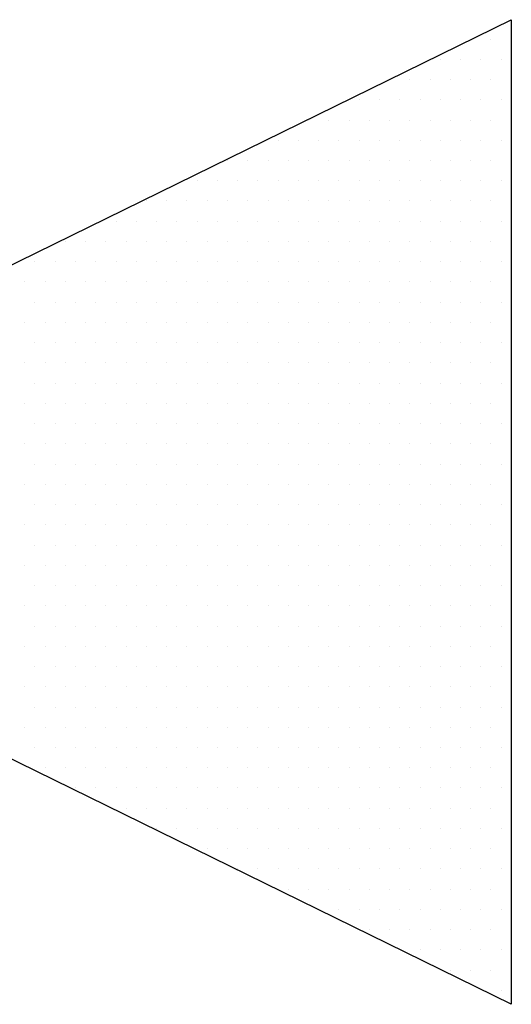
# Model space of a CAD drawing. Header units: millimetres. Extents: x 472 to 1299, y 510 to 798.
# Tile 9 of 69: x 608.37 to 609.87, y 577.23 to 580.24. Entities that reach past the tile are written whole.
import ezdxf
from ezdxf.enums import TextEntityAlignment as Align

# ---------------------------------------------------------------- set-up
doc = ezdxf.new("R2010")
doc.units = ezdxf.units.MM
doc.header["$LTSCALE"] = 4
doc.layers.add('ARMATURA', color=7, linetype='Continuous')
doc.layers.add('KKS_1', color=7, linetype='Continuous', lineweight=5)
doc.styles.get("Standard").update_dxf_attribs({"font": 'ISOCP.SHX'})

# ---------------------------------------------------------------- blocks, each defined once
blk = doc.blocks.new('*X17')
at = {"color": 0, "linetype": 'Continuous'}
for p, q in [((-3.09375, 1.4375), (-3.09375, 1.4375)), ((-3.03125, 1.4375), (-3.03125, 1.4375)), ((-3.0625, 1.375), (-3.0625, 1.375)), ((-3, 1.375), (-3, 1.375)), ((-2.9375, 1.375), (-2.9375, 1.375)), ((-2.875, 1.375), (-2.875, 1.375)), ((-3.09375, 1.3125), (-3.09375, 1.3125)), ((-3.03125, 1.3125), (-3.03125, 1.3125)), ((-2.96875, 1.3125), (-2.96875, 1.3125)), ((-2.90625, 1.3125), (-2.90625, 1.3125)), ((-2.84375, 1.3125), (-2.84375, 1.3125)), ((-2.78125, 1.3125), (-2.78125, 1.3125)), ((-2.71875, 1.3125), (-2.71875, 1.3125)), ((-3.0625, 1.25), (-3.0625, 1.25)), ((-3, 1.25), (-3, 1.25)), ((-2.9375, 1.25), (-2.9375, 1.25)), ((-2.875, 1.25), (-2.875, 1.25)), ((-2.8125, 1.25), (-2.8125, 1.25)), ((-2.75, 1.25), (-2.75, 1.25)), ((-2.6875, 1.25), (-2.6875, 1.25)), ((-2.625, 1.25), (-2.625, 1.25)), ((-3.09375, 1.1875), (-3.09375, 1.1875)), ((-3.03125, 1.1875), (-3.03125, 1.1875)), ((-2.96875, 1.1875), (-2.96875, 1.1875)), ((-2.90625, 1.1875), (-2.90625, 1.1875)), ((-2.84375, 1.1875), (-2.84375, 1.1875)), ((-2.78125, 1.1875), (-2.78125, 1.1875)), ((-2.71875, 1.1875), (-2.71875, 1.1875)), ((-2.65625, 1.1875), (-2.65625, 1.1875)), ((-2.59375, 1.1875), (-2.59375, 1.1875)), ((-2.53125, 1.1875), (-2.53125, 1.1875)), ((-2.46875, 1.1875), (-2.46875, 1.1875)), ((-3.0625, 1.125), (-3.0625, 1.125)), ((-3, 1.125), (-3, 1.125)), ((-2.9375, 1.125), (-2.9375, 1.125)), ((-2.875, 1.125), (-2.875, 1.125)), ((-2.8125, 1.125), (-2.8125, 1.125)), ((-2.75, 1.125), (-2.75, 1.125)), ((-2.6875, 1.125), (-2.6875, 1.125)), ((-2.625, 1.125), (-2.625, 1.125)), ((-2.5625, 1.125), (-2.5625, 1.125)), ((-2.5, 1.125), (-2.5, 1.125)), ((-2.4375, 1.125), (-2.4375, 1.125)), ((-2.375, 1.125), (-2.375, 1.125)), ((-3.09375, 1.0625), (-3.09375, 1.0625)), ((-3.03125, 1.0625), (-3.03125, 1.0625)), ((-2.96875, 1.0625), (-2.96875, 1.0625)), ((-2.90625, 1.0625), (-2.90625, 1.0625)), ((-2.84375, 1.0625), (-2.84375, 1.0625)), ((-2.78125, 1.0625), (-2.78125, 1.0625)), ((-2.71875, 1.0625), (-2.71875, 1.0625)), ((-2.65625, 1.0625), (-2.65625, 1.0625)), ((-2.59375, 1.0625), (-2.59375, 1.0625)), ((-2.53125, 1.0625), (-2.53125, 1.0625)), ((-2.46875, 1.0625), (-2.46875, 1.0625)), ((-2.40625, 1.0625), (-2.40625, 1.0625)), ((-2.34375, 1.0625), (-2.34375, 1.0625)), ((-2.28125, 1.0625), (-2.28125, 1.0625)), ((-2.21875, 1.0625), (-2.21875, 1.0625)), ((-3.0625, 1), (-3.0625, 1)), ((-3, 1), (-3, 1)), ((-2.9375, 1), (-2.9375, 1)), ((-2.875, 1), (-2.875, 1)), ((-2.8125, 1), (-2.8125, 1)), ((-2.75, 1), (-2.75, 1)), ((-2.6875, 1), (-2.6875, 1)), ((-2.625, 1), (-2.625, 1)), ((-2.5625, 1), (-2.5625, 1)), ((-2.5, 1), (-2.5, 1)), ((-2.4375, 1), (-2.4375, 1)), ((-2.375, 1), (-2.375, 1)), ((-2.3125, 1), (-2.3125, 1)), ((-2.25, 1), (-2.25, 1)), ((-2.1875, 1), (-2.1875, 1)), ((-2.125, 1), (-2.125, 1)), ((-3.09375, 0.9375), (-3.09375, 0.9375)), ((-3.03125, 0.9375), (-3.03125, 0.9375)), ((-2.96875, 0.9375), (-2.96875, 0.9375)), ((-2.90625, 0.9375), (-2.90625, 0.9375)), ((-2.84375, 0.9375), (-2.84375, 0.9375)), ((-2.78125, 0.9375), (-2.78125, 0.9375)), ((-2.71875, 0.9375), (-2.71875, 0.9375)), ((-2.65625, 0.9375), (-2.65625, 0.9375)), ((-2.59375, 0.9375), (-2.59375, 0.9375)), ((-2.53125, 0.9375), (-2.53125, 0.9375)), ((-2.46875, 0.9375), (-2.46875, 0.9375)), ((-2.40625, 0.9375), (-2.40625, 0.9375)), ((-2.34375, 0.9375), (-2.34375, 0.9375)), ((-2.28125, 0.9375), (-2.28125, 0.9375)), ((-2.21875, 0.9375), (-2.21875, 0.9375)), ((-2.15625, 0.9375), (-2.15625, 0.9375)), ((-2.09375, 0.9375), (-2.09375, 0.9375)), ((-2.03125, 0.9375), (-2.03125, 0.9375)), ((-1.96875, 0.9375), (-1.96875, 0.9375)), ((-3.0625, 0.875), (-3.0625, 0.875)), ((-3, 0.875), (-3, 0.875)), ((-2.9375, 0.875), (-2.9375, 0.875)), ((-2.875, 0.875), (-2.875, 0.875)), ((-2.8125, 0.875), (-2.8125, 0.875)), ((-2.75, 0.875), (-2.75, 0.875)), ((-2.6875, 0.875), (-2.6875, 0.875)), ((-2.625, 0.875), (-2.625, 0.875)), ((-2.5625, 0.875), (-2.5625, 0.875)), ((-2.5, 0.875), (-2.5, 0.875)), ((-2.4375, 0.875), (-2.4375, 0.875)), ((-2.375, 0.875), (-2.375, 0.875)), ((-2.3125, 0.875), (-2.3125, 0.875)), ((-2.25, 0.875), (-2.25, 0.875)), ((-2.1875, 0.875), (-2.1875, 0.875)), ((-2.125, 0.875), (-2.125, 0.875)), ((-2.0625, 0.875), (-2.0625, 0.875)), ((-2, 0.875), (-2, 0.875)), ((-1.9375, 0.875), (-1.9375, 0.875)), ((-1.875, 0.875), (-1.875, 0.875)), ((-3.09375, 0.8125), (-3.09375, 0.8125)), ((-3.03125, 0.8125), (-3.03125, 0.8125)), ((-2.96875, 0.8125), (-2.96875, 0.8125)), ((-2.90625, 0.8125), (-2.90625, 0.8125)), ((-2.84375, 0.8125), (-2.84375, 0.8125)), ((-2.78125, 0.8125), (-2.78125, 0.8125)), ((-2.71875, 0.8125), (-2.71875, 0.8125)), ((-2.65625, 0.8125), (-2.65625, 0.8125)), ((-2.59375, 0.8125), (-2.59375, 0.8125)), ((-2.53125, 0.8125), (-2.53125, 0.8125)), ((-2.46875, 0.8125), (-2.46875, 0.8125)), ((-2.40625, 0.8125), (-2.40625, 0.8125)), ((-2.34375, 0.8125), (-2.34375, 0.8125)), ((-2.28125, 0.8125), (-2.28125, 0.8125)), ((-2.21875, 0.8125), (-2.21875, 0.8125)), ((-2.15625, 0.8125), (-2.15625, 0.8125)), ((-2.09375, 0.8125), (-2.09375, 0.8125)), ((-2.03125, 0.8125), (-2.03125, 0.8125)), ((-1.96875, 0.8125), (-1.96875, 0.8125)), ((-1.90625, 0.8125), (-1.90625, 0.8125)), ((-1.84375, 0.8125), (-1.84375, 0.8125)), ((-1.78125, 0.8125), (-1.78125, 0.8125)), ((-1.71875, 0.8125), (-1.71875, 0.8125)), ((-3.0625, 0.75), (-3.0625, 0.75)), ((-3, 0.75), (-3, 0.75)), ((-2.9375, 0.75), (-2.9375, 0.75)), ((-2.875, 0.75), (-2.875, 0.75)), ((-2.8125, 0.75), (-2.8125, 0.75)), ((-2.75, 0.75), (-2.75, 0.75)), ((-2.6875, 0.75), (-2.6875, 0.75)), ((-2.625, 0.75), (-2.625, 0.75)), ((-2.5625, 0.75), (-2.5625, 0.75)), ((-2.5, 0.75), (-2.5, 0.75)), ((-2.4375, 0.75), (-2.4375, 0.75)), ((-2.375, 0.75), (-2.375, 0.75)), ((-2.3125, 0.75), (-2.3125, 0.75)), ((-2.25, 0.75), (-2.25, 0.75)), ((-2.1875, 0.75), (-2.1875, 0.75)), ((-2.125, 0.75), (-2.125, 0.75)), ((-2.0625, 0.75), (-2.0625, 0.75)), ((-2, 0.75), (-2, 0.75)), ((-1.9375, 0.75), (-1.9375, 0.75)), ((-1.875, 0.75), (-1.875, 0.75)), ((-1.8125, 0.75), (-1.8125, 0.75)), ((-1.75, 0.75), (-1.75, 0.75)), ((-1.6875, 0.75), (-1.6875, 0.75)), ((-1.625, 0.75), (-1.625, 0.75)), ((-3.09375, 0.6875), (-3.09375, 0.6875)), ((-3.03125, 0.6875), (-3.03125, 0.6875)), ((-2.96875, 0.6875), (-2.96875, 0.6875)), ((-2.90625, 0.6875), (-2.90625, 0.6875)), ((-2.84375, 0.6875), (-2.84375, 0.6875)), ((-2.78125, 0.6875), (-2.78125, 0.6875)), ((-2.71875, 0.6875), (-2.71875, 0.6875)), ((-2.65625, 0.6875), (-2.65625, 0.6875)), ((-2.59375, 0.6875), (-2.59375, 0.6875)), ((-2.53125, 0.6875), (-2.53125, 0.6875)), ((-2.46875, 0.6875), (-2.46875, 0.6875)), ((-2.40625, 0.6875), (-2.40625, 0.6875)), ((-2.34375, 0.6875), (-2.34375, 0.6875)), ((-2.28125, 0.6875), (-2.28125, 0.6875)), ((-2.21875, 0.6875), (-2.21875, 0.6875)), ((-2.15625, 0.6875), (-2.15625, 0.6875)), ((-2.09375, 0.6875), (-2.09375, 0.6875)), ((-2.03125, 0.6875), (-2.03125, 0.6875)), ((-1.96875, 0.6875), (-1.96875, 0.6875)), ((-1.90625, 0.6875), (-1.90625, 0.6875)), ((-1.84375, 0.6875), (-1.84375, 0.6875)), ((-1.78125, 0.6875), (-1.78125, 0.6875)), ((-1.71875, 0.6875), (-1.71875, 0.6875)), ((-1.65625, 0.6875), (-1.65625, 0.6875)), ((-1.59375, 0.6875), (-1.59375, 0.6875)), ((-3.0625, 0.625), (-3.0625, 0.625)), ((-3, 0.625), (-3, 0.625)), ((-2.9375, 0.625), (-2.9375, 0.625)), ((-2.875, 0.625), (-2.875, 0.625)), ((-2.8125, 0.625), (-2.8125, 0.625)), ((-2.75, 0.625), (-2.75, 0.625)), ((-2.6875, 0.625), (-2.6875, 0.625)), ((-2.625, 0.625), (-2.625, 0.625)), ((-2.5625, 0.625), (-2.5625, 0.625)), ((-2.5, 0.625), (-2.5, 0.625)), ((-2.4375, 0.625), (-2.4375, 0.625)), ((-2.375, 0.625), (-2.375, 0.625)), ((-2.3125, 0.625), (-2.3125, 0.625)), ((-2.25, 0.625), (-2.25, 0.625)), ((-2.1875, 0.625), (-2.1875, 0.625)), ((-2.125, 0.625), (-2.125, 0.625)), ((-2.0625, 0.625), (-2.0625, 0.625)), ((-2, 0.625), (-2, 0.625)), ((-1.9375, 0.625), (-1.9375, 0.625)), ((-1.875, 0.625), (-1.875, 0.625)), ((-1.8125, 0.625), (-1.8125, 0.625)), ((-1.75, 0.625), (-1.75, 0.625)), ((-1.6875, 0.625), (-1.6875, 0.625)), ((-1.625, 0.625), (-1.625, 0.625)), ((-3.09375, 0.5625), (-3.09375, 0.5625)), ((-3.03125, 0.5625), (-3.03125, 0.5625)), ((-2.96875, 0.5625), (-2.96875, 0.5625)), ((-2.90625, 0.5625), (-2.90625, 0.5625)), ((-2.84375, 0.5625), (-2.84375, 0.5625)), ((-2.78125, 0.5625), (-2.78125, 0.5625)), ((-2.71875, 0.5625), (-2.71875, 0.5625)), ((-2.65625, 0.5625), (-2.65625, 0.5625)), ((-2.59375, 0.5625), (-2.59375, 0.5625)), ((-2.53125, 0.5625), (-2.53125, 0.5625)), ((-2.46875, 0.5625), (-2.46875, 0.5625)), ((-2.40625, 0.5625), (-2.40625, 0.5625)), ((-2.34375, 0.5625), (-2.34375, 0.5625)), ((-2.28125, 0.5625), (-2.28125, 0.5625)), ((-2.21875, 0.5625), (-2.21875, 0.5625)), ((-2.15625, 0.5625), (-2.15625, 0.5625)), ((-2.09375, 0.5625), (-2.09375, 0.5625)), ((-2.03125, 0.5625), (-2.03125, 0.5625)), ((-1.96875, 0.5625), (-1.96875, 0.5625)), ((-1.90625, 0.5625), (-1.90625, 0.5625)), ((-1.84375, 0.5625), (-1.84375, 0.5625)), ((-1.78125, 0.5625), (-1.78125, 0.5625)), ((-1.71875, 0.5625), (-1.71875, 0.5625)), ((-1.65625, 0.5625), (-1.65625, 0.5625)), ((-1.59375, 0.5625), (-1.59375, 0.5625)), ((-3.0625, 0.5), (-3.0625, 0.5)), ((-3, 0.5), (-3, 0.5)), ((-2.9375, 0.5), (-2.9375, 0.5)), ((-2.875, 0.5), (-2.875, 0.5)), ((-2.8125, 0.5), (-2.8125, 0.5)), ((-2.75, 0.5), (-2.75, 0.5)), ((-2.6875, 0.5), (-2.6875, 0.5)), ((-2.625, 0.5), (-2.625, 0.5)), ((-2.5625, 0.5), (-2.5625, 0.5)), ((-2.5, 0.5), (-2.5, 0.5)), ((-2.4375, 0.5), (-2.4375, 0.5)), ((-2.375, 0.5), (-2.375, 0.5)), ((-2.3125, 0.5), (-2.3125, 0.5)), ((-2.25, 0.5), (-2.25, 0.5)), ((-2.1875, 0.5), (-2.1875, 0.5)), ((-2.125, 0.5), (-2.125, 0.5)), ((-2.0625, 0.5), (-2.0625, 0.5)), ((-2, 0.5), (-2, 0.5)), ((-1.9375, 0.5), (-1.9375, 0.5)), ((-1.875, 0.5), (-1.875, 0.5)), ((-1.8125, 0.5), (-1.8125, 0.5)), ((-1.75, 0.5), (-1.75, 0.5)), ((-1.6875, 0.5), (-1.6875, 0.5)), ((-1.625, 0.5), (-1.625, 0.5)), ((-3.09375, 0.4375), (-3.09375, 0.4375)), ((-3.03125, 0.4375), (-3.03125, 0.4375)), ((-2.96875, 0.4375), (-2.96875, 0.4375)), ((-2.90625, 0.4375), (-2.90625, 0.4375)), ((-2.84375, 0.4375), (-2.84375, 0.4375)), ((-2.78125, 0.4375), (-2.78125, 0.4375)), ((-2.71875, 0.4375), (-2.71875, 0.4375)), ((-2.65625, 0.4375), (-2.65625, 0.4375)), ((-2.59375, 0.4375), (-2.59375, 0.4375)), ((-2.53125, 0.4375), (-2.53125, 0.4375)), ((-2.46875, 0.4375), (-2.46875, 0.4375)), ((-2.40625, 0.4375), (-2.40625, 0.4375)), ((-2.34375, 0.4375), (-2.34375, 0.4375)), ((-2.28125, 0.4375), (-2.28125, 0.4375)), ((-2.21875, 0.4375), (-2.21875, 0.4375)), ((-2.15625, 0.4375), (-2.15625, 0.4375)), ((-2.09375, 0.4375), (-2.09375, 0.4375)), ((-2.03125, 0.4375), (-2.03125, 0.4375)), ((-1.96875, 0.4375), (-1.96875, 0.4375)), ((-1.90625, 0.4375), (-1.90625, 0.4375)), ((-1.84375, 0.4375), (-1.84375, 0.4375)), ((-1.78125, 0.4375), (-1.78125, 0.4375)), ((-1.71875, 0.4375), (-1.71875, 0.4375)), ((-1.65625, 0.4375), (-1.65625, 0.4375)), ((-1.59375, 0.4375), (-1.59375, 0.4375)), ((-3.0625, 0.375), (-3.0625, 0.375)), ((-3, 0.375), (-3, 0.375)), ((-2.9375, 0.375), (-2.9375, 0.375)), ((-2.875, 0.375), (-2.875, 0.375)), ((-2.8125, 0.375), (-2.8125, 0.375)), ((-2.75, 0.375), (-2.75, 0.375)), ((-2.6875, 0.375), (-2.6875, 0.375)), ((-2.625, 0.375), (-2.625, 0.375)), ((-2.5625, 0.375), (-2.5625, 0.375)), ((-2.5, 0.375), (-2.5, 0.375)), ((-2.4375, 0.375), (-2.4375, 0.375)), ((-2.375, 0.375), (-2.375, 0.375)), ((-2.3125, 0.375), (-2.3125, 0.375)), ((-2.25, 0.375), (-2.25, 0.375)), ((-2.1875, 0.375), (-2.1875, 0.375)), ((-2.125, 0.375), (-2.125, 0.375)), ((-2.0625, 0.375), (-2.0625, 0.375)), ((-2, 0.375), (-2, 0.375)), ((-1.9375, 0.375), (-1.9375, 0.375)), ((-1.875, 0.375), (-1.875, 0.375)), ((-1.8125, 0.375), (-1.8125, 0.375)), ((-1.75, 0.375), (-1.75, 0.375)), ((-1.6875, 0.375), (-1.6875, 0.375)), ((-1.625, 0.375), (-1.625, 0.375)), ((-3.09375, 0.3125), (-3.09375, 0.3125)), ((-3.03125, 0.3125), (-3.03125, 0.3125)), ((-2.96875, 0.3125), (-2.96875, 0.3125)), ((-2.90625, 0.3125), (-2.90625, 0.3125)), ((-2.84375, 0.3125), (-2.84375, 0.3125)), ((-2.78125, 0.3125), (-2.78125, 0.3125)), ((-2.71875, 0.3125), (-2.71875, 0.3125)), ((-2.65625, 0.3125), (-2.65625, 0.3125)), ((-2.59375, 0.3125), (-2.59375, 0.3125)), ((-2.53125, 0.3125), (-2.53125, 0.3125)), ((-2.46875, 0.3125), (-2.46875, 0.3125)), ((-2.40625, 0.3125), (-2.40625, 0.3125)), ((-2.34375, 0.3125), (-2.34375, 0.3125)), ((-2.28125, 0.3125), (-2.28125, 0.3125)), ((-2.21875, 0.3125), (-2.21875, 0.3125)), ((-2.15625, 0.3125), (-2.15625, 0.3125)), ((-2.09375, 0.3125), (-2.09375, 0.3125)), ((-2.03125, 0.3125), (-2.03125, 0.3125)), ((-1.96875, 0.3125), (-1.96875, 0.3125)), ((-1.90625, 0.3125), (-1.90625, 0.3125)), ((-1.84375, 0.3125), (-1.84375, 0.3125)), ((-1.78125, 0.3125), (-1.78125, 0.3125)), ((-1.71875, 0.3125), (-1.71875, 0.3125)), ((-1.65625, 0.3125), (-1.65625, 0.3125)), ((-1.59375, 0.3125), (-1.59375, 0.3125)), ((-3.0625, 0.25), (-3.0625, 0.25)), ((-3, 0.25), (-3, 0.25)), ((-2.9375, 0.25), (-2.9375, 0.25)), ((-2.875, 0.25), (-2.875, 0.25)), ((-2.8125, 0.25), (-2.8125, 0.25)), ((-2.75, 0.25), (-2.75, 0.25)), ((-2.6875, 0.25), (-2.6875, 0.25)), ((-2.625, 0.25), (-2.625, 0.25)), ((-2.5625, 0.25), (-2.5625, 0.25)), ((-2.5, 0.25), (-2.5, 0.25)), ((-2.4375, 0.25), (-2.4375, 0.25)), ((-2.375, 0.25), (-2.375, 0.25)), ((-2.3125, 0.25), (-2.3125, 0.25)), ((-2.25, 0.25), (-2.25, 0.25)), ((-2.1875, 0.25), (-2.1875, 0.25)), ((-2.125, 0.25), (-2.125, 0.25)), ((-2.0625, 0.25), (-2.0625, 0.25)), ((-2, 0.25), (-2, 0.25)), ((-1.9375, 0.25), (-1.9375, 0.25)), ((-1.875, 0.25), (-1.875, 0.25)), ((-1.8125, 0.25), (-1.8125, 0.25)), ((-1.75, 0.25), (-1.75, 0.25)), ((-1.6875, 0.25), (-1.6875, 0.25)), ((-1.625, 0.25), (-1.625, 0.25)), ((-3.09375, 0.1875), (-3.09375, 0.1875)), ((-3.03125, 0.1875), (-3.03125, 0.1875)), ((-2.96875, 0.1875), (-2.96875, 0.1875)), ((-2.90625, 0.1875), (-2.90625, 0.1875)), ((-2.84375, 0.1875), (-2.84375, 0.1875)), ((-2.78125, 0.1875), (-2.78125, 0.1875)), ((-2.71875, 0.1875), (-2.71875, 0.1875)), ((-2.65625, 0.1875), (-2.65625, 0.1875)), ((-2.59375, 0.1875), (-2.59375, 0.1875)), ((-2.53125, 0.1875), (-2.53125, 0.1875)), ((-2.46875, 0.1875), (-2.46875, 0.1875)), ((-2.40625, 0.1875), (-2.40625, 0.1875)), ((-2.34375, 0.1875), (-2.34375, 0.1875)), ((-2.28125, 0.1875), (-2.28125, 0.1875)), ((-2.21875, 0.1875), (-2.21875, 0.1875)), ((-2.15625, 0.1875), (-2.15625, 0.1875)), ((-2.09375, 0.1875), (-2.09375, 0.1875)), ((-2.03125, 0.1875), (-2.03125, 0.1875)), ((-1.96875, 0.1875), (-1.96875, 0.1875)), ((-1.90625, 0.1875), (-1.90625, 0.1875)), ((-1.84375, 0.1875), (-1.84375, 0.1875)), ((-1.78125, 0.1875), (-1.78125, 0.1875)), ((-1.71875, 0.1875), (-1.71875, 0.1875)), ((-1.65625, 0.1875), (-1.65625, 0.1875)), ((-1.59375, 0.1875), (-1.59375, 0.1875)), ((-3.0625, 0.125), (-3.0625, 0.125)), ((-3, 0.125), (-3, 0.125)), ((-2.9375, 0.125), (-2.9375, 0.125)), ((-2.875, 0.125), (-2.875, 0.125)), ((-2.8125, 0.125), (-2.8125, 0.125)), ((-2.75, 0.125), (-2.75, 0.125)), ((-2.6875, 0.125), (-2.6875, 0.125)), ((-2.625, 0.125), (-2.625, 0.125)), ((-2.5625, 0.125), (-2.5625, 0.125)), ((-2.5, 0.125), (-2.5, 0.125)), ((-2.4375, 0.125), (-2.4375, 0.125)), ((-2.375, 0.125), (-2.375, 0.125)), ((-2.3125, 0.125), (-2.3125, 0.125)), ((-2.25, 0.125), (-2.25, 0.125)), ((-2.1875, 0.125), (-2.1875, 0.125)), ((-2.125, 0.125), (-2.125, 0.125)), ((-2.0625, 0.125), (-2.0625, 0.125)), ((-2, 0.125), (-2, 0.125)), ((-1.9375, 0.125), (-1.9375, 0.125)), ((-1.875, 0.125), (-1.875, 0.125)), ((-1.8125, 0.125), (-1.8125, 0.125)), ((-1.75, 0.125), (-1.75, 0.125)), ((-1.6875, 0.125), (-1.6875, 0.125)), ((-1.625, 0.125), (-1.625, 0.125)), ((-3.09375, 0.0625), (-3.09375, 0.0625)), ((-3.03125, 0.0625), (-3.03125, 0.0625)), ((-2.96875, 0.0625), (-2.96875, 0.0625)), ((-2.90625, 0.0625), (-2.90625, 0.0625)), ((-2.84375, 0.0625), (-2.84375, 0.0625)), ((-2.78125, 0.0625), (-2.78125, 0.0625)), ((-2.71875, 0.0625), (-2.71875, 0.0625)), ((-2.65625, 0.0625), (-2.65625, 0.0625)), ((-2.59375, 0.0625), (-2.59375, 0.0625)), ((-2.53125, 0.0625), (-2.53125, 0.0625)), ((-2.46875, 0.0625), (-2.46875, 0.0625)), ((-2.40625, 0.0625), (-2.40625, 0.0625)), ((-2.34375, 0.0625), (-2.34375, 0.0625)), ((-2.28125, 0.0625), (-2.28125, 0.0625)), ((-2.21875, 0.0625), (-2.21875, 0.0625)), ((-2.15625, 0.0625), (-2.15625, 0.0625)), ((-2.09375, 0.0625), (-2.09375, 0.0625)), ((-2.03125, 0.0625), (-2.03125, 0.0625)), ((-1.96875, 0.0625), (-1.96875, 0.0625)), ((-1.90625, 0.0625), (-1.90625, 0.0625)), ((-1.84375, 0.0625), (-1.84375, 0.0625)), ((-1.78125, 0.0625), (-1.78125, 0.0625)), ((-1.71875, 0.0625), (-1.71875, 0.0625)), ((-1.65625, 0.0625), (-1.65625, 0.0625)), ((-1.59375, 0.0625), (-1.59375, 0.0625)), ((-3.0625, 0), (-3.0625, 0)), ((-3, 0), (-3, 0)), ((-2.9375, 0), (-2.9375, 0)), ((-2.875, 0), (-2.875, 0)), ((-2.8125, 0), (-2.8125, 0)), ((-2.75, 0), (-2.75, 0)), ((-2.6875, 0), (-2.6875, 0)), ((-2.625, 0), (-2.625, 0)), ((-2.5625, 0), (-2.5625, 0)), ((-2.5, 0), (-2.5, 0)), ((-2.4375, 0), (-2.4375, 0)), ((-2.375, 0), (-2.375, 0)), ((-2.3125, 0), (-2.3125, 0)), ((-2.25, 0), (-2.25, 0)), ((-2.1875, 0), (-2.1875, 0)), ((-2.125, 0), (-2.125, 0)), ((-2.0625, 0), (-2.0625, 0)), ((-2, 0), (-2, 0)), ((-1.9375, 0), (-1.9375, 0)), ((-1.875, 0), (-1.875, 0)), ((-1.8125, 0), (-1.8125, 0)), ((-1.75, 0), (-1.75, 0)), ((-1.6875, 0), (-1.6875, 0)), ((-1.625, 0), (-1.625, 0)), ((-3.09375, -0.0625), (-3.09375, -0.0625)), ((-3.03125, -0.0625), (-3.03125, -0.0625)), ((-2.96875, -0.0625), (-2.96875, -0.0625)), ((-2.90625, -0.0625), (-2.90625, -0.0625)), ((-2.84375, -0.0625), (-2.84375, -0.0625)), ((-2.78125, -0.0625), (-2.78125, -0.0625)), ((-2.71875, -0.0625), (-2.71875, -0.0625)), ((-2.65625, -0.0625), (-2.65625, -0.0625)), ((-2.59375, -0.0625), (-2.59375, -0.0625)), ((-2.53125, -0.0625), (-2.53125, -0.0625)), ((-2.46875, -0.0625), (-2.46875, -0.0625)), ((-2.40625, -0.0625), (-2.40625, -0.0625)), ((-2.34375, -0.0625), (-2.34375, -0.0625)), ((-2.28125, -0.0625), (-2.28125, -0.0625)), ((-2.21875, -0.0625), (-2.21875, -0.0625)), ((-2.15625, -0.0625), (-2.15625, -0.0625)), ((-2.09375, -0.0625), (-2.09375, -0.0625)), ((-2.03125, -0.0625), (-2.03125, -0.0625)), ((-1.96875, -0.0625), (-1.96875, -0.0625)), ((-1.90625, -0.0625), (-1.90625, -0.0625)), ((-1.84375, -0.0625), (-1.84375, -0.0625)), ((-1.78125, -0.0625), (-1.78125, -0.0625)), ((-1.71875, -0.0625), (-1.71875, -0.0625)), ((-1.65625, -0.0625), (-1.65625, -0.0625)), ((-1.59375, -0.0625), (-1.59375, -0.0625)), ((-3.0625, -0.125), (-3.0625, -0.125)), ((-3, -0.125), (-3, -0.125)), ((-2.9375, -0.125), (-2.9375, -0.125)), ((-2.875, -0.125), (-2.875, -0.125)), ((-2.8125, -0.125), (-2.8125, -0.125)), ((-2.75, -0.125), (-2.75, -0.125)), ((-2.6875, -0.125), (-2.6875, -0.125)), ((-2.625, -0.125), (-2.625, -0.125)), ((-2.5625, -0.125), (-2.5625, -0.125)), ((-2.5, -0.125), (-2.5, -0.125)), ((-2.4375, -0.125), (-2.4375, -0.125)), ((-2.375, -0.125), (-2.375, -0.125)), ((-2.3125, -0.125), (-2.3125, -0.125)), ((-2.25, -0.125), (-2.25, -0.125)), ((-2.1875, -0.125), (-2.1875, -0.125)), ((-2.125, -0.125), (-2.125, -0.125)), ((-2.0625, -0.125), (-2.0625, -0.125)), ((-2, -0.125), (-2, -0.125)), ((-1.9375, -0.125), (-1.9375, -0.125)), ((-1.875, -0.125), (-1.875, -0.125)), ((-1.8125, -0.125), (-1.8125, -0.125)), ((-1.75, -0.125), (-1.75, -0.125)), ((-1.6875, -0.125), (-1.6875, -0.125)), ((-1.625, -0.125), (-1.625, -0.125)), ((-3.09375, -0.1875), (-3.09375, -0.1875)), ((-3.03125, -0.1875), (-3.03125, -0.1875)), ((-2.96875, -0.1875), (-2.96875, -0.1875)), ((-2.90625, -0.1875), (-2.90625, -0.1875)), ((-2.84375, -0.1875), (-2.84375, -0.1875)), ((-2.78125, -0.1875), (-2.78125, -0.1875)), ((-2.71875, -0.1875), (-2.71875, -0.1875)), ((-2.65625, -0.1875), (-2.65625, -0.1875)), ((-2.59375, -0.1875), (-2.59375, -0.1875)), ((-2.53125, -0.1875), (-2.53125, -0.1875)), ((-2.46875, -0.1875), (-2.46875, -0.1875)), ((-2.40625, -0.1875), (-2.40625, -0.1875)), ((-2.34375, -0.1875), (-2.34375, -0.1875)), ((-2.28125, -0.1875), (-2.28125, -0.1875)), ((-2.21875, -0.1875), (-2.21875, -0.1875)), ((-2.15625, -0.1875), (-2.15625, -0.1875)), ((-2.09375, -0.1875), (-2.09375, -0.1875)), ((-2.03125, -0.1875), (-2.03125, -0.1875)), ((-1.96875, -0.1875), (-1.96875, -0.1875)), ((-1.90625, -0.1875), (-1.90625, -0.1875)), ((-1.84375, -0.1875), (-1.84375, -0.1875)), ((-1.78125, -0.1875), (-1.78125, -0.1875)), ((-1.71875, -0.1875), (-1.71875, -0.1875)), ((-1.65625, -0.1875), (-1.65625, -0.1875)), ((-1.59375, -0.1875), (-1.59375, -0.1875)), ((-3.0625, -0.25), (-3.0625, -0.25)), ((-3, -0.25), (-3, -0.25)), ((-2.9375, -0.25), (-2.9375, -0.25)), ((-2.875, -0.25), (-2.875, -0.25)), ((-2.8125, -0.25), (-2.8125, -0.25)), ((-2.75, -0.25), (-2.75, -0.25)), ((-2.6875, -0.25), (-2.6875, -0.25)), ((-2.625, -0.25), (-2.625, -0.25)), ((-2.5625, -0.25), (-2.5625, -0.25)), ((-2.5, -0.25), (-2.5, -0.25)), ((-2.4375, -0.25), (-2.4375, -0.25)), ((-2.375, -0.25), (-2.375, -0.25)), ((-2.3125, -0.25), (-2.3125, -0.25)), ((-2.25, -0.25), (-2.25, -0.25)), ((-2.1875, -0.25), (-2.1875, -0.25)), ((-2.125, -0.25), (-2.125, -0.25)), ((-2.0625, -0.25), (-2.0625, -0.25)), ((-2, -0.25), (-2, -0.25)), ((-1.9375, -0.25), (-1.9375, -0.25)), ((-1.875, -0.25), (-1.875, -0.25)), ((-1.8125, -0.25), (-1.8125, -0.25)), ((-1.75, -0.25), (-1.75, -0.25)), ((-1.6875, -0.25), (-1.6875, -0.25)), ((-1.625, -0.25), (-1.625, -0.25)), ((-3.09375, -0.3125), (-3.09375, -0.3125)), ((-3.03125, -0.3125), (-3.03125, -0.3125)), ((-2.96875, -0.3125), (-2.96875, -0.3125)), ((-2.90625, -0.3125), (-2.90625, -0.3125)), ((-2.84375, -0.3125), (-2.84375, -0.3125)), ((-2.78125, -0.3125), (-2.78125, -0.3125)), ((-2.71875, -0.3125), (-2.71875, -0.3125)), ((-2.65625, -0.3125), (-2.65625, -0.3125)), ((-2.59375, -0.3125), (-2.59375, -0.3125)), ((-2.53125, -0.3125), (-2.53125, -0.3125)), ((-2.46875, -0.3125), (-2.46875, -0.3125)), ((-2.40625, -0.3125), (-2.40625, -0.3125)), ((-2.34375, -0.3125), (-2.34375, -0.3125)), ((-2.28125, -0.3125), (-2.28125, -0.3125)), ((-2.21875, -0.3125), (-2.21875, -0.3125)), ((-2.15625, -0.3125), (-2.15625, -0.3125)), ((-2.09375, -0.3125), (-2.09375, -0.3125)), ((-2.03125, -0.3125), (-2.03125, -0.3125)), ((-1.96875, -0.3125), (-1.96875, -0.3125)), ((-1.90625, -0.3125), (-1.90625, -0.3125)), ((-1.84375, -0.3125), (-1.84375, -0.3125)), ((-1.78125, -0.3125), (-1.78125, -0.3125)), ((-1.71875, -0.3125), (-1.71875, -0.3125)), ((-1.65625, -0.3125), (-1.65625, -0.3125)), ((-1.59375, -0.3125), (-1.59375, -0.3125)), ((-3.0625, -0.375), (-3.0625, -0.375)), ((-3, -0.375), (-3, -0.375)), ((-2.9375, -0.375), (-2.9375, -0.375)), ((-2.875, -0.375), (-2.875, -0.375)), ((-2.8125, -0.375), (-2.8125, -0.375)), ((-2.75, -0.375), (-2.75, -0.375)), ((-2.6875, -0.375), (-2.6875, -0.375)), ((-2.625, -0.375), (-2.625, -0.375)), ((-2.5625, -0.375), (-2.5625, -0.375)), ((-2.5, -0.375), (-2.5, -0.375)), ((-2.4375, -0.375), (-2.4375, -0.375)), ((-2.375, -0.375), (-2.375, -0.375)), ((-2.3125, -0.375), (-2.3125, -0.375)), ((-2.25, -0.375), (-2.25, -0.375)), ((-2.1875, -0.375), (-2.1875, -0.375)), ((-2.125, -0.375), (-2.125, -0.375)), ((-2.0625, -0.375), (-2.0625, -0.375)), ((-2, -0.375), (-2, -0.375)), ((-1.9375, -0.375), (-1.9375, -0.375)), ((-1.875, -0.375), (-1.875, -0.375)), ((-1.8125, -0.375), (-1.8125, -0.375)), ((-1.75, -0.375), (-1.75, -0.375)), ((-1.6875, -0.375), (-1.6875, -0.375)), ((-1.625, -0.375), (-1.625, -0.375)), ((-3.09375, -0.4375), (-3.09375, -0.4375)), ((-3.03125, -0.4375), (-3.03125, -0.4375)), ((-2.96875, -0.4375), (-2.96875, -0.4375)), ((-2.90625, -0.4375), (-2.90625, -0.4375)), ((-2.84375, -0.4375), (-2.84375, -0.4375)), ((-2.78125, -0.4375), (-2.78125, -0.4375)), ((-2.71875, -0.4375), (-2.71875, -0.4375)), ((-2.65625, -0.4375), (-2.65625, -0.4375)), ((-2.59375, -0.4375), (-2.59375, -0.4375)), ((-2.53125, -0.4375), (-2.53125, -0.4375)), ((-2.46875, -0.4375), (-2.46875, -0.4375)), ((-2.40625, -0.4375), (-2.40625, -0.4375)), ((-2.34375, -0.4375), (-2.34375, -0.4375)), ((-2.28125, -0.4375), (-2.28125, -0.4375)), ((-2.21875, -0.4375), (-2.21875, -0.4375)), ((-2.15625, -0.4375), (-2.15625, -0.4375)), ((-2.09375, -0.4375), (-2.09375, -0.4375)), ((-2.03125, -0.4375), (-2.03125, -0.4375)), ((-1.96875, -0.4375), (-1.96875, -0.4375)), ((-1.90625, -0.4375), (-1.90625, -0.4375)), ((-1.84375, -0.4375), (-1.84375, -0.4375)), ((-1.78125, -0.4375), (-1.78125, -0.4375)), ((-1.71875, -0.4375), (-1.71875, -0.4375)), ((-1.65625, -0.4375), (-1.65625, -0.4375)), ((-1.59375, -0.4375), (-1.59375, -0.4375)), ((-3.0625, -0.5), (-3.0625, -0.5)), ((-3, -0.5), (-3, -0.5)), ((-2.9375, -0.5), (-2.9375, -0.5)), ((-2.875, -0.5), (-2.875, -0.5)), ((-2.8125, -0.5), (-2.8125, -0.5)), ((-2.75, -0.5), (-2.75, -0.5)), ((-2.6875, -0.5), (-2.6875, -0.5)), ((-2.625, -0.5), (-2.625, -0.5)), ((-2.5625, -0.5), (-2.5625, -0.5)), ((-2.5, -0.5), (-2.5, -0.5)), ((-2.4375, -0.5), (-2.4375, -0.5)), ((-2.375, -0.5), (-2.375, -0.5)), ((-2.3125, -0.5), (-2.3125, -0.5)), ((-2.25, -0.5), (-2.25, -0.5)), ((-2.1875, -0.5), (-2.1875, -0.5)), ((-2.125, -0.5), (-2.125, -0.5)), ((-2.0625, -0.5), (-2.0625, -0.5)), ((-2, -0.5), (-2, -0.5)), ((-1.9375, -0.5), (-1.9375, -0.5)), ((-1.875, -0.5), (-1.875, -0.5)), ((-1.8125, -0.5), (-1.8125, -0.5)), ((-1.75, -0.5), (-1.75, -0.5)), ((-1.6875, -0.5), (-1.6875, -0.5)), ((-1.625, -0.5), (-1.625, -0.5)), ((-3.09375, -0.5625), (-3.09375, -0.5625)), ((-3.03125, -0.5625), (-3.03125, -0.5625)), ((-2.96875, -0.5625), (-2.96875, -0.5625)), ((-2.90625, -0.5625), (-2.90625, -0.5625)), ((-2.84375, -0.5625), (-2.84375, -0.5625)), ((-2.78125, -0.5625), (-2.78125, -0.5625)), ((-2.71875, -0.5625), (-2.71875, -0.5625)), ((-2.65625, -0.5625), (-2.65625, -0.5625)), ((-2.59375, -0.5625), (-2.59375, -0.5625)), ((-2.53125, -0.5625), (-2.53125, -0.5625)), ((-2.46875, -0.5625), (-2.46875, -0.5625)), ((-2.40625, -0.5625), (-2.40625, -0.5625)), ((-2.34375, -0.5625), (-2.34375, -0.5625)), ((-2.28125, -0.5625), (-2.28125, -0.5625)), ((-2.21875, -0.5625), (-2.21875, -0.5625)), ((-2.15625, -0.5625), (-2.15625, -0.5625)), ((-2.09375, -0.5625), (-2.09375, -0.5625)), ((-2.03125, -0.5625), (-2.03125, -0.5625)), ((-1.96875, -0.5625), (-1.96875, -0.5625)), ((-1.90625, -0.5625), (-1.90625, -0.5625)), ((-1.84375, -0.5625), (-1.84375, -0.5625)), ((-1.78125, -0.5625), (-1.78125, -0.5625)), ((-1.71875, -0.5625), (-1.71875, -0.5625)), ((-1.65625, -0.5625), (-1.65625, -0.5625)), ((-1.59375, -0.5625), (-1.59375, -0.5625)), ((-3.0625, -0.625), (-3.0625, -0.625)), ((-3, -0.625), (-3, -0.625)), ((-2.9375, -0.625), (-2.9375, -0.625)), ((-2.875, -0.625), (-2.875, -0.625)), ((-2.8125, -0.625), (-2.8125, -0.625)), ((-2.75, -0.625), (-2.75, -0.625)), ((-2.6875, -0.625), (-2.6875, -0.625)), ((-2.625, -0.625), (-2.625, -0.625)), ((-2.5625, -0.625), (-2.5625, -0.625)), ((-2.5, -0.625), (-2.5, -0.625)), ((-2.4375, -0.625), (-2.4375, -0.625)), ((-2.375, -0.625), (-2.375, -0.625)), ((-2.3125, -0.625), (-2.3125, -0.625)), ((-2.25, -0.625), (-2.25, -0.625)), ((-2.1875, -0.625), (-2.1875, -0.625)), ((-2.125, -0.625), (-2.125, -0.625)), ((-2.0625, -0.625), (-2.0625, -0.625)), ((-2, -0.625), (-2, -0.625)), ((-1.9375, -0.625), (-1.9375, -0.625)), ((-1.875, -0.625), (-1.875, -0.625)), ((-1.8125, -0.625), (-1.8125, -0.625)), ((-1.75, -0.625), (-1.75, -0.625)), ((-1.6875, -0.625), (-1.6875, -0.625)), ((-1.625, -0.625), (-1.625, -0.625)), ((-3.09375, -0.6875), (-3.09375, -0.6875)), ((-3.03125, -0.6875), (-3.03125, -0.6875)), ((-2.96875, -0.6875), (-2.96875, -0.6875)), ((-2.90625, -0.6875), (-2.90625, -0.6875)), ((-2.84375, -0.6875), (-2.84375, -0.6875)), ((-2.78125, -0.6875), (-2.78125, -0.6875)), ((-2.71875, -0.6875), (-2.71875, -0.6875)), ((-2.65625, -0.6875), (-2.65625, -0.6875)), ((-2.59375, -0.6875), (-2.59375, -0.6875)), ((-2.53125, -0.6875), (-2.53125, -0.6875)), ((-2.46875, -0.6875), (-2.46875, -0.6875)), ((-2.40625, -0.6875), (-2.40625, -0.6875)), ((-2.34375, -0.6875), (-2.34375, -0.6875)), ((-2.28125, -0.6875), (-2.28125, -0.6875)), ((-2.21875, -0.6875), (-2.21875, -0.6875)), ((-2.15625, -0.6875), (-2.15625, -0.6875)), ((-2.09375, -0.6875), (-2.09375, -0.6875)), ((-2.03125, -0.6875), (-2.03125, -0.6875)), ((-1.96875, -0.6875), (-1.96875, -0.6875)), ((-1.90625, -0.6875), (-1.90625, -0.6875)), ((-1.84375, -0.6875), (-1.84375, -0.6875)), ((-1.78125, -0.6875), (-1.78125, -0.6875)), ((-1.71875, -0.6875), (-1.71875, -0.6875)), ((-1.65625, -0.6875), (-1.65625, -0.6875)), ((-1.59375, -0.6875), (-1.59375, -0.6875)), ((-3.0625, -0.75), (-3.0625, -0.75)), ((-3, -0.75), (-3, -0.75)), ((-2.9375, -0.75), (-2.9375, -0.75)), ((-2.875, -0.75), (-2.875, -0.75)), ((-2.8125, -0.75), (-2.8125, -0.75)), ((-2.75, -0.75), (-2.75, -0.75)), ((-2.6875, -0.75), (-2.6875, -0.75)), ((-2.625, -0.75), (-2.625, -0.75)), ((-2.5625, -0.75), (-2.5625, -0.75)), ((-2.5, -0.75), (-2.5, -0.75)), ((-2.4375, -0.75), (-2.4375, -0.75)), ((-2.375, -0.75), (-2.375, -0.75)), ((-2.3125, -0.75), (-2.3125, -0.75)), ((-2.25, -0.75), (-2.25, -0.75)), ((-2.1875, -0.75), (-2.1875, -0.75)), ((-2.125, -0.75), (-2.125, -0.75)), ((-2.0625, -0.75), (-2.0625, -0.75)), ((-2, -0.75), (-2, -0.75)), ((-1.9375, -0.75), (-1.9375, -0.75)), ((-1.875, -0.75), (-1.875, -0.75)), ((-1.8125, -0.75), (-1.8125, -0.75)), ((-1.75, -0.75), (-1.75, -0.75)), ((-1.6875, -0.75), (-1.6875, -0.75)), ((-1.625, -0.75), (-1.625, -0.75)), ((-3.09375, -0.8125), (-3.09375, -0.8125)), ((-3.03125, -0.8125), (-3.03125, -0.8125)), ((-2.96875, -0.8125), (-2.96875, -0.8125)), ((-2.90625, -0.8125), (-2.90625, -0.8125)), ((-2.84375, -0.8125), (-2.84375, -0.8125)), ((-2.78125, -0.8125), (-2.78125, -0.8125)), ((-2.71875, -0.8125), (-2.71875, -0.8125)), ((-2.65625, -0.8125), (-2.65625, -0.8125)), ((-2.59375, -0.8125), (-2.59375, -0.8125)), ((-2.53125, -0.8125), (-2.53125, -0.8125)), ((-2.46875, -0.8125), (-2.46875, -0.8125)), ((-2.40625, -0.8125), (-2.40625, -0.8125)), ((-2.34375, -0.8125), (-2.34375, -0.8125)), ((-2.28125, -0.8125), (-2.28125, -0.8125)), ((-2.21875, -0.8125), (-2.21875, -0.8125)), ((-2.15625, -0.8125), (-2.15625, -0.8125)), ((-2.09375, -0.8125), (-2.09375, -0.8125)), ((-2.03125, -0.8125), (-2.03125, -0.8125)), ((-1.96875, -0.8125), (-1.96875, -0.8125)), ((-1.90625, -0.8125), (-1.90625, -0.8125)), ((-1.84375, -0.8125), (-1.84375, -0.8125)), ((-1.78125, -0.8125), (-1.78125, -0.8125)), ((-1.71875, -0.8125), (-1.71875, -0.8125)), ((-1.65625, -0.8125), (-1.65625, -0.8125)), ((-3.0625, -0.875), (-3.0625, -0.875)), ((-3, -0.875), (-3, -0.875)), ((-2.9375, -0.875), (-2.9375, -0.875)), ((-2.875, -0.875), (-2.875, -0.875)), ((-2.8125, -0.875), (-2.8125, -0.875)), ((-2.75, -0.875), (-2.75, -0.875)), ((-2.6875, -0.875), (-2.6875, -0.875)), ((-2.625, -0.875), (-2.625, -0.875)), ((-2.5625, -0.875), (-2.5625, -0.875)), ((-2.5, -0.875), (-2.5, -0.875)), ((-2.4375, -0.875), (-2.4375, -0.875)), ((-2.375, -0.875), (-2.375, -0.875)), ((-2.3125, -0.875), (-2.3125, -0.875)), ((-2.25, -0.875), (-2.25, -0.875)), ((-2.1875, -0.875), (-2.1875, -0.875)), ((-2.125, -0.875), (-2.125, -0.875)), ((-2.0625, -0.875), (-2.0625, -0.875)), ((-2, -0.875), (-2, -0.875)), ((-1.9375, -0.875), (-1.9375, -0.875)), ((-1.875, -0.875), (-1.875, -0.875)), ((-1.8125, -0.875), (-1.8125, -0.875)), ((-1.75, -0.875), (-1.75, -0.875)), ((-3.09375, -0.9375), (-3.09375, -0.9375)), ((-3.03125, -0.9375), (-3.03125, -0.9375)), ((-2.96875, -0.9375), (-2.96875, -0.9375)), ((-2.90625, -0.9375), (-2.90625, -0.9375)), ((-2.84375, -0.9375), (-2.84375, -0.9375)), ((-2.78125, -0.9375), (-2.78125, -0.9375)), ((-2.71875, -0.9375), (-2.71875, -0.9375)), ((-2.65625, -0.9375), (-2.65625, -0.9375)), ((-2.59375, -0.9375), (-2.59375, -0.9375)), ((-2.53125, -0.9375), (-2.53125, -0.9375)), ((-2.46875, -0.9375), (-2.46875, -0.9375)), ((-2.40625, -0.9375), (-2.40625, -0.9375)), ((-2.34375, -0.9375), (-2.34375, -0.9375)), ((-2.28125, -0.9375), (-2.28125, -0.9375)), ((-2.21875, -0.9375), (-2.21875, -0.9375)), ((-2.15625, -0.9375), (-2.15625, -0.9375)), ((-2.09375, -0.9375), (-2.09375, -0.9375)), ((-2.03125, -0.9375), (-2.03125, -0.9375)), ((-1.96875, -0.9375), (-1.96875, -0.9375)), ((-1.90625, -0.9375), (-1.90625, -0.9375)), ((-3.0625, -1), (-3.0625, -1)), ((-3, -1), (-3, -1)), ((-2.9375, -1), (-2.9375, -1)), ((-2.875, -1), (-2.875, -1)), ((-2.8125, -1), (-2.8125, -1)), ((-2.75, -1), (-2.75, -1)), ((-2.6875, -1), (-2.6875, -1)), ((-2.625, -1), (-2.625, -1)), ((-2.5625, -1), (-2.5625, -1)), ((-2.5, -1), (-2.5, -1)), ((-2.4375, -1), (-2.4375, -1)), ((-2.375, -1), (-2.375, -1)), ((-2.3125, -1), (-2.3125, -1)), ((-2.25, -1), (-2.25, -1)), ((-2.1875, -1), (-2.1875, -1)), ((-2.125, -1), (-2.125, -1)), ((-2.0625, -1), (-2.0625, -1)), ((-2, -1), (-2, -1)), ((-3.09375, -1.0625), (-3.09375, -1.0625)), ((-3.03125, -1.0625), (-3.03125, -1.0625)), ((-2.96875, -1.0625), (-2.96875, -1.0625)), ((-2.90625, -1.0625), (-2.90625, -1.0625)), ((-2.84375, -1.0625), (-2.84375, -1.0625)), ((-2.78125, -1.0625), (-2.78125, -1.0625)), ((-2.71875, -1.0625), (-2.71875, -1.0625)), ((-2.65625, -1.0625), (-2.65625, -1.0625)), ((-2.59375, -1.0625), (-2.59375, -1.0625)), ((-2.53125, -1.0625), (-2.53125, -1.0625)), ((-2.46875, -1.0625), (-2.46875, -1.0625)), ((-2.40625, -1.0625), (-2.40625, -1.0625)), ((-2.34375, -1.0625), (-2.34375, -1.0625)), ((-2.28125, -1.0625), (-2.28125, -1.0625)), ((-2.21875, -1.0625), (-2.21875, -1.0625)), ((-2.15625, -1.0625), (-2.15625, -1.0625)), ((-3.0625, -1.125), (-3.0625, -1.125)), ((-3, -1.125), (-3, -1.125)), ((-2.9375, -1.125), (-2.9375, -1.125)), ((-2.875, -1.125), (-2.875, -1.125)), ((-2.8125, -1.125), (-2.8125, -1.125)), ((-2.75, -1.125), (-2.75, -1.125)), ((-2.6875, -1.125), (-2.6875, -1.125)), ((-2.625, -1.125), (-2.625, -1.125)), ((-2.5625, -1.125), (-2.5625, -1.125)), ((-2.5, -1.125), (-2.5, -1.125)), ((-2.4375, -1.125), (-2.4375, -1.125)), ((-2.375, -1.125), (-2.375, -1.125)), ((-2.3125, -1.125), (-2.3125, -1.125)), ((-2.25, -1.125), (-2.25, -1.125)), ((-3.09375, -1.1875), (-3.09375, -1.1875)), ((-3.03125, -1.1875), (-3.03125, -1.1875)), ((-2.96875, -1.1875), (-2.96875, -1.1875)), ((-2.90625, -1.1875), (-2.90625, -1.1875)), ((-2.84375, -1.1875), (-2.84375, -1.1875)), ((-2.78125, -1.1875), (-2.78125, -1.1875)), ((-2.71875, -1.1875), (-2.71875, -1.1875)), ((-2.65625, -1.1875), (-2.65625, -1.1875)), ((-2.59375, -1.1875), (-2.59375, -1.1875)), ((-2.53125, -1.1875), (-2.53125, -1.1875)), ((-2.46875, -1.1875), (-2.46875, -1.1875)), ((-2.40625, -1.1875), (-2.40625, -1.1875)), ((-3.0625, -1.25), (-3.0625, -1.25)), ((-3, -1.25), (-3, -1.25)), ((-2.9375, -1.25), (-2.9375, -1.25)), ((-2.875, -1.25), (-2.875, -1.25)), ((-2.8125, -1.25), (-2.8125, -1.25)), ((-2.75, -1.25), (-2.75, -1.25)), ((-2.6875, -1.25), (-2.6875, -1.25)), ((-2.625, -1.25), (-2.625, -1.25)), ((-2.5625, -1.25), (-2.5625, -1.25)), ((-2.5, -1.25), (-2.5, -1.25)), ((-3.09375, -1.3125), (-3.09375, -1.3125)), ((-3.03125, -1.3125), (-3.03125, -1.3125)), ((-2.96875, -1.3125), (-2.96875, -1.3125)), ((-2.90625, -1.3125), (-2.90625, -1.3125)), ((-2.84375, -1.3125), (-2.84375, -1.3125)), ((-2.78125, -1.3125), (-2.78125, -1.3125)), ((-2.71875, -1.3125), (-2.71875, -1.3125)), ((-2.65625, -1.3125), (-2.65625, -1.3125)), ((-3.0625, -1.375), (-3.0625, -1.375)), ((-3, -1.375), (-3, -1.375)), ((-2.9375, -1.375), (-2.9375, -1.375)), ((-2.875, -1.375), (-2.875, -1.375)), ((-2.8125, -1.375), (-2.8125, -1.375)), ((-3.09375, -1.4375), (-3.09375, -1.4375)), ((-3.03125, -1.4375), (-3.03125, -1.4375)), ((-2.96875, -1.4375), (-2.96875, -1.4375)), ((-2.90625, -1.4375), (-2.90625, -1.4375)), ((-3.0625, -1.5), (-3.0625, -1.5))]:
    blk.add_line(p, q, dxfattribs=at)
blk = doc.blocks.new('ZZWR_RP')
at = {"linetype": 'Continuous'}
blk.add_lwpolyline([(-0.0917, 0.0408), (2.9703, 1.5442), (2.9703, -1.4656), (-0.0917, 0.0378)], dxfattribs=at)
at = {"linetype": 'Continuous', "xscale": -0.9900000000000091, "yscale": 0.9900000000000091, "zscale": 0.9900000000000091}
blk.add_blockref('*X17', (-0.0928, 0.0619), dxfattribs=at)
at = {"layer": 'KKS_1', "color": 7, "width": 0.8}
blk.add_attdef('KKS_1_KONIEC', text='', height=1.8, dxfattribs=at).set_placement((0, 2.2552), align=Align.CENTER)
at = {"layer": 'KKS_1', "color": 7, "width": 0.8, "flags": 1}
for tag, p, height in [('OPIS', (-6.3405, -0.2448), 1.5), ('KKS_1_PEŁNY', (-6.3536, -2.9911), 2.5)]:
    blk.add_attdef(tag, p, '', height=height, dxfattribs=at)

msp = doc.modelspace()

# ---------------------------------------------------------------- block references
at = {"layer": 'ARMATURA'}
msp.add_blockref('ZZWR_RP', (606.8973, 578.6953), dxfattribs=at)

doc.saveas('drawing.dxf')
